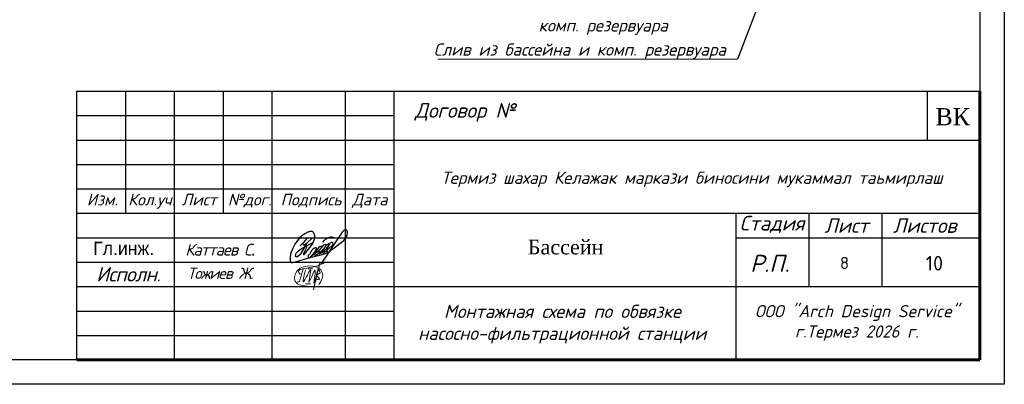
# Model space of a CAD drawing. Extents: x 4114239 to 5838486, y 780458 to 1383318.
# Tile 51 of 231: x 4347851 to 4368024, y 1039376 to 1046839. Entities that reach past the tile are written whole.
import ezdxf
from ezdxf.enums import TextEntityAlignment as Align

# ---------------------------------------------------------------- set-up
doc = ezdxf.new("R2010")
doc.units = 0
doc.header["$MEASUREMENT"] = 0
for name, color, linetype, lineweight in [('_0', 7, 'Continuous', 15), ('Farmat', 7, 'Continuous', 30), ('Основные', 160, 'Continuous', 40), ('разм', 7, 'Continuous', 18), ('ФВС-3', 7, 'Continuous', 25)]:
    doc.layers.add(name, color=color, linetype=linetype, lineweight=lineweight)
doc.layers.add('liniya', color=7, linetype='Continuous')
doc.layers.add('КЖ_ФОРМАТЫ', color=7, linetype='Continuous')
doc.layers.add('Отметки', color=7, linetype='Continuous', lineweight=0, true_color=0x221726)
doc.styles.add('MyStyle', font='isocpeur.ttf', dxfattribs={"height": 400})
doc.styles.add('NIA', font='times.ttf')
doc.styles.add('OOO-Kazar', font='txt')
doc.styles.add('V@ler@Live', font='isocpeui.ttf')
doc.styles.add('ГОСТ 250', font='isocpeui.ttf', dxfattribs={"height": 300})

# ---------------------------------------------------------------- blocks, each defined once
blk = doc.blocks.new('gfnfd')
at = {"layer": '_0', "color": 5, "ltscale": 100}
for points in [[(6520817.7, 2413293.9), (6520848.3, 2413293.6)], [(6520801, 2413191.6), (6520834.5, 2413191.6)]]:
    blk.add_lwpolyline(points, dxfattribs=at)
blk.add_arc((6518800.2, 2413812.4), 2051.1, 342.79532, 345.32891, dxfattribs=at)
for points in [[(6520891.3, 2413186), (6520915, 2413229.1), (6520915.3, 2413268.7), (6520745.7, 2413281.4), (6520730.3, 2413208), (6520826.7, 2413172.7)], [(6520765.3, 2413254.6), (6520754.2, 2413268.5), (6520847.3, 2413304.6), (6520939, 2413338.6)], [(6520800.2, 2413285.4), (6520787, 2413204.9), (6520836.4, 2413284.7), (6520823.2, 2413202), (6520865.6, 2413283.3), (6520858, 2413196.4), (6520894.9, 2413321.6), (6520855, 2413150)], [(6520887.9, 2413287.6), (6520900.4, 2413265.9), (6520878.9, 2413249.6), (6520895.2, 2413224), (6520870, 2413212.6), (6520870.2, 2413206.7)], [(6520759.5, 2413205.7), (6520745.6, 2413203.3)]]:
    blk.add_spline(points, degree=3, dxfattribs=at)
blk = doc.blocks.new('rrwerewrewrewrew')
at = {"color": 5}
for points in [[(387872, 564817), (385461, 560165, 0.5555675), (386382, 560107), (391670, 566719), (392907, 570003, 0.1652467), (392907, 572723, 0.4373519), (390680, 575054, 0.1925367), (387853, 574100), (386571, 573489), (385290, 572586), (383117, 570710), (380078, 566719), (378699, 564105), (377285, 560326), (377078, 559578, 0.0785228), (377003, 555809, 0.2301942), (377694, 554621, 0.0887128), (377781, 554616, 0.0887128), (379419, 554812, 0.0887128), (381084, 555304), (390088, 557920), (399004, 560086), (402154, 561376)], [(390507, 558635), (395529, 562210), (397057, 563852), (397766, 564614), (397257, 565308), (395804, 564684), (393930, 562390), (393187, 560845, 0.2425571), (393041, 559580, 0.403283), (393704, 559264), (399431, 563972), (400603, 565962), (400228, 566548), (398635, 565939), (397633, 564795), (395782, 562481), (395782, 560295), (396385, 560295), (399478, 562450), (401915, 565049, 0.0481341), (402290, 566969, 0.1195267), (400636, 565910), (398470, 562543), (398470, 560904), (398892, 560600), (405033, 566245, 0.1215434), (405033, 567557, 0.358457), (404400, 567908, 0.1500372), (402713, 566737), (401915, 565049), (401358, 564455, 0.1033271), (401119, 561843, 0.5753384), (401471, 561164, 0.1529521), (402959, 561934), (404869, 563552), (412161, 569153), (414224, 572291), (414531, 574421), (414044, 575728), (413253, 576151), (412242, 575691), (411129, 574552), (409777, 572512), (406098, 567138), (396979, 553520)], [(387980, 570424), (385421, 567493, 0.2289988), (385508, 566433, 0.4148871), (386276, 566280), (387929, 567230), (391574, 570827), (387929, 567230), (383602, 559965), (381685, 558391), (380818, 558391), (380448, 559062), (380582, 559876), (380932, 560780), (382245, 562139), (384351, 563843), (392166, 568035)], [(398349, 567683, -0.1723995), (399516, 569357, -0.0937472), (402528, 571150, -0.2781187), (405794, 570727)], [(393348, 564247, 0.1582973), (390735, 562114), (389962, 560238), (388831, 559169, 0.4981733), (388831, 558274, 0.2094685), (389828, 557885), (393236, 561652), (394204, 563658, 0.4643233), (393929, 564350), (393348, 564299), (393348, 564247)]]:
    blk.add_lwpolyline(points, format="xyb", dxfattribs=at)
blk.add_lwpolyline([(385421, 567493), (383513, 565557)], dxfattribs=at)

msp = doc.modelspace()

# ---------------------------------------------------------------- linework, layer by layer
at = {"ltscale": 5}
msp.add_line((4363478.9892, 1048450.2815), (4362557.5746, 1046029.0303), dxfattribs=at)
at = {"color": 7, "linetype": 'Continuous'}
for p, q in [((4349024.0252, 1045375.5194), (4367524.0252, 1045375.5194)), ((4349024.0252, 1039875.5194), (4349024.0252, 1045375.5194)), ((4350024.0252, 1042875.5194), (4350024.0252, 1045375.5194)), ((4351024.0252, 1039875.5194), (4351024.0252, 1045375.5194)), ((4352024.0252, 1042875.5194), (4352024.0252, 1045375.5194)), ((4353024.0252, 1039875.5194), (4353024.0252, 1045375.5194)), ((4354524.0252, 1039875.5194), (4354524.0252, 1045375.5194)), ((4355524.0252, 1039875.5194), (4355524.0252, 1045375.5194)), ((4355524.0252, 1044375.5194), (4367524.0252, 1044375.5194)), ((4349024.0252, 1043375.5194), (4355524.0252, 1043375.5194)), ((4349024.0252, 1042875.5194), (4355524.0252, 1042875.5194)), ((4355524.0252, 1042875.5194), (4367524.0252, 1042875.5194)), ((4362524.0252, 1042875.5194), (4362524.0252, 1039875.5194)), ((4364024.0252, 1041375.5194), (4364024.0252, 1042875.5194)), ((4365518.1875, 1041375.5194), (4365518.1875, 1042875.5194)), ((4362524.0252, 1042375.5194), (4367524.0252, 1042375.5194)), ((4355524.0252, 1041375.5194), (4367524.0252, 1041375.5194))]:
    msp.add_line(p, q, dxfattribs=at)
at = {"linetype": 'ByBlock', "ltscale": 0.1}
msp.add_line((4366444.026, 1045375.5194), (4366444.026, 1044375.5194), dxfattribs=at)
msp.add_lwpolyline([(4349024.0252, 1045375.5194), (4367524.0252, 1045375.5194), (4367524.0252, 1039875.5194), (4349024.0252, 1039875.5194)], close=True, dxfattribs=at)
at = {"color": 7, "linetype": 'Continuous'}
for points in [[(4349024.0252, 1044875.5194), (4355524.0252, 1044875.5194)], [(4349024.0252, 1044375.5194), (4355524.0252, 1044375.5194)], [(4349024.0252, 1043875.5194), (4355524.0252, 1043875.5194)], [(4349024.0252, 1042375.5194), (4355524.0252, 1042375.5194)], [(4349024.0252, 1041875.5194), (4355524.0252, 1041875.5194)], [(4349024.0252, 1041375.5194), (4355524.0252, 1041375.5194)], [(4349024.0252, 1040875.5194), (4355524.0252, 1040875.5194)], [(4349024.0252, 1040375.5194), (4355524.0252, 1040375.5194)]]:
    msp.add_lwpolyline(points, dxfattribs=at)
at = {"layer": 'Farmat', "color": 0, "linetype": 'ByBlock', "lineweight": 30}
msp.add_lwpolyline([(4310624.0252, 1080875.5194), (4367524.0252, 1080875.5194), (4367524.0252, 1039875.5194), (4310624.0252, 1039875.5194)], close=True, dxfattribs=at)
at = {"layer": 'КЖ_ФОРМАТЫ', "color": 0, "linetype": 'Continuous', "lineweight": 60, "ltscale": 100}
for p, q in [((4367524.0252, 1039875.5194), (4367524.0252, 1045375.5194)), ((4349024.0252, 1039875.5194), (4367524.0252, 1039875.5194))]:
    msp.add_line(p, q, dxfattribs=at)
at = {"layer": 'Отметки', "color": 0}
msp.add_line((4356416.4678, 1046029.0303), (4362557.5746, 1046029.0303), dxfattribs=at)
at = {"layer": 'разм', "color": 0, "lineweight": 25, "ltscale": 0.5}
msp.add_lwpolyline([(4308624.0252, 1081375.5194), (4368024.0252, 1081375.5194), (4368024.0252, 1039375.5194), (4308624.0252, 1039375.5194)], close=True, dxfattribs=at)

# ---------------------------------------------------------------- block references
at = {"color": 6, "xscale": 0.03125, "yscale": 0.03125, "zscale": 0.03125}
msp.add_blockref('rrwerewrewrewrew', (4341612.3881, 1024535.714), dxfattribs=at)
at = {"layer": '_0', "xscale": 3, "yscale": 3, "zscale": 3}
msp.add_blockref('gfnfd', (-15208695.3083, -6198140.1136), dxfattribs=at)

# ---------------------------------------------------------------- texts
at = {"insert": (4366614.193, 1045028.4564), "char_height": 350, "attachment_point": 1}
msp.add_mtext('{\\fTimes New Roman|b0|i0|c204|p18;ВК}', dxfattribs=at)
at = {"lineweight": -3, "insert": (4358260.0361, 1042334.6965), "char_height": 300, "width": 1733.650506, "attachment_point": 1, "style": 'NIA'}
msp.add_mtext('\\pxi0.005;{\\C0;Бассейн}', dxfattribs=at)
at = {"insert": (4351244.0252, 1042130.8341), "char_height": 240, "width": 2180, "attachment_point": 4}
msp.add_mtext('{\\fISOCPEUR|b0|i1|c204|p34;\\T0.9;Каттаев С}.', dxfattribs=at)
at = {"attachment_point": 1, "style": 'MyStyle'}
for s, width, insert, char_height in [('8', 541.266485, (4364655.5184, 1041983.7314), 250), ('10', 968.847201, (4366414.1204, 1042003.3299), 300)]:
    msp.add_mtext_dynamic_manual_height_columns(s, width=width, gutter_width=1250, heights=[0], dxfattribs=dict(at, insert=insert, char_height=char_height))
at = {"color": 0, "lineweight": 15, "insert": (4355858.1488, 1041003.6574), "char_height": 270, "width": 6649.059302, "attachment_point": 1, "style": 'V@ler@Live'}
msp.add_mtext('\\pxi2.53785;Монтажная схема по обвязке \\P\\pi0.57878;насосно-фильтрационной станции', dxfattribs=at)
at = {"layer": 'liniya', "insert": (4349356.0396, 1042293.3939), "char_height": 270, "width": 1161.892161, "attachment_point": 1}
msp.add_mtext('Гл.инж.', dxfattribs=at)
at = {"layer": 'Основные', "color": 0, "style": 'ГОСТ 250'}
for s, p in [('комп. резервуара', (4358482.2078, 1046722.2639)), ('Слив из бассейна и комп. резервуара', (4356332.3957, 1046227.6124))]:
    msp.add_text(s, height=250, dxfattribs=at).set_placement(p, align=Align.MIDDLE_LEFT)
at = {"layer": 'ФВС-3', "color": 0, "linetype": 'Continuous', "lineweight": 5, "style": 'OOO-Kazar'}
for s, insert, char_height, attachment_point in [('{\\fISOCPEUR|b0|i1|c204|p34;Договор №}', (4356974.5012, 1044750.6032), 300, 8), ('{\\fISOCPEUR|b0|i1|c204|p34;Изм.}', (4349543.3813, 1043275.9483), 240, 2), ('{\\fISOCPEUR|b0|i1|c204|p34;Кол.уч.}', (4350555.4163, 1043275.9483), 240, 2), ('{\\fISOCPEUR|b0|i1|c204|p34;Лист}', (4351527.515, 1043275.9483), 240, 2), ('{\\fISOCPEUR|b0|i1|c204|p34;№дог.}', (4352563.4064, 1043275.9483), 240, 2), ('{\\fISOCPEUR|b0|i1|c204|p34;Подпись}', (4353820.4914, 1043275.9483), 240, 2), ('{\\fISOCPEUR|b0|i1|c204|p34;Дата}', (4355025.1333, 1043275.9483), 240, 2), ('{\\fISOCPEUR|b0|i1|c204|p34;Стадия}', (4363265.1621, 1042475.5194), 300, 8), ('{\\fISOCPEUR|b0|i1|c204|p34;Лист }', (4364789.3817, 1042475.5194), 300, 8), ('{\\fISOCPEUR|b0|i1|c204|p34;Листов }', (4366393.3889, 1042475.5194), 300, 8), ('{\\fISOCPEUR|b0|i1|c204|p34;Р.П.}', (4363219.8936, 1041675.5194), 350, 8), ('{\\fISOCPEUR|b0|i1|c204|p34;\\T0.95;Исполн.}', (4350075.8822, 1041779.2679), 300, 2)]:
    msp.add_mtext(s, dxfattribs=dict(at, insert=insert, char_height=char_height, attachment_point=attachment_point))
at = {"layer": 'ФВС-3', "linetype": 'Continuous', "lineweight": 5, "style": 'OOO-Kazar'}
for s, insert, char_height, attachment_point in [('{\\fISOCPEUR|b0|i1|c204|p34;Термиз шахар Келажак маркази биносини мукаммал таьмирлаш\\P  }', (4361623.686, 1042994.1055), 250, 8), ('{\\fISOCPEUR|b0|i1|c204|p34;\\T0.9;Тожиев Ж.}', (4351958.8385, 1041762.2889), 230, 2), ('{\\fISOCPEUR|b0|i1|c204|p34;ООО "Arch Design Service"\\Pг.Термез 20\\fISOCPEUR|b0|i1|c0|p34;26\\fISOCPEUR|b0|i1|c204|p34; г.\\P  }', (4365002.918, 1039846.672), 250, 8)]:
    msp.add_mtext(s, dxfattribs=dict(at, insert=insert, char_height=char_height, attachment_point=attachment_point))

doc.saveas('drawing.dxf')
